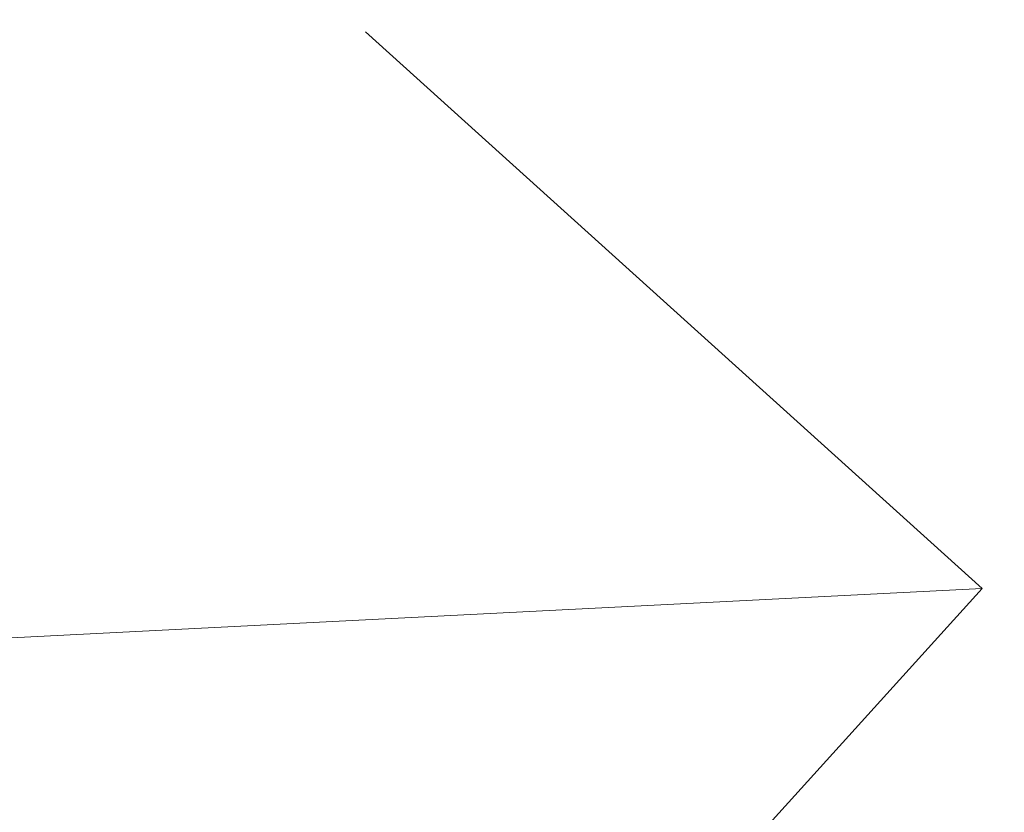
# Model space of a CAD drawing. Header units: millimetres. Extents: x 5980700 to 6194397, y -12939 to 2351883.
# Tile 76 of 124: x 6037165 to 6037307, y -2267 to -2153. Entities that reach past the tile are written whole.
import ezdxf

# ---------------------------------------------------------------- set-up
doc = ezdxf.new("R2010")
doc.units = ezdxf.units.MM
for name, color, linetype, lineweight in [('A-DETL-THIN', 151, 'Continuous', 9), ('P-SANR-FIXT', 6, 'Continuous', 9), ('Q-CASE', 31, 'Continuous', 9)]:
    doc.layers.add(name, color=color, linetype=linetype, lineweight=lineweight)

# ---------------------------------------------------------------- blocks, each defined once
blk = doc.blocks.new('Componentes de gabinete 9 - Componentes de gabinete 10-3871332-PLANTA DE CAIMENTO DE PISOS - TÉRREO')
at = {"layer": 'Q-CASE', "color": 133, "lineweight": 5}
for points, knots in [([(-3360.60027506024, -2223.341032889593), (-3360.60027506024, -2200.634047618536), (-3351.59601661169, -2166.481287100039), (-3321.739527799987, -2124.738962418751), (-3290.968224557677, -2096.743737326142), (-3252.848764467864, -2073.395573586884), (-3208.859114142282, -2055.852852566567), (-3160.790436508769, -2044.975492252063), (-3114.378542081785, -2041.565815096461), (-3084.685424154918, -2043.258673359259), (-3071.873693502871, -2044.724273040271)], [0, 0, 0, 0, 0.3926990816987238, 0.5890486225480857, 0.7853981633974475, 0.9817477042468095, 1.178097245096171, 1.374446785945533, 1.570796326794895, 1.723170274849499, 1.723170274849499, 1.723170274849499, 1.723170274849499]), ([(-2860.667938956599, -2223.341032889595), (-2860.667938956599, -2246.048018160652), (-2869.672197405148, -2280.200778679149), (-2899.528686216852, -2321.943103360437), (-2930.299989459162, -2349.938328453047), (-2968.419449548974, -2373.286492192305), (-3012.409099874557, -2390.82921321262), (-3060.477777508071, -2401.706573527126), (-3110.634107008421, -2405.391337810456), (-3160.79043650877, -2401.706573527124), (-3208.859114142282, -2390.829213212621), (-3252.848764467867, -2373.286492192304), (-3290.968224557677, -2349.938328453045), (-3321.739527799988, -2321.943103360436), (-3351.596016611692, -2280.200778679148), (-3360.600275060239, -2246.048018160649), (-3360.60027506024, -2223.341032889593)], [-3.14159265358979, -3.14159265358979, -3.14159265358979, -3.14159265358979, -2.748893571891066, -2.552544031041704, -2.356194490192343, -2.159844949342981, -1.963495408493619, -1.767145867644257, -1.570796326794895, -1.374446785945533, -1.178097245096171, -0.9817477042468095, -0.7853981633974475, -0.5890486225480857, -0.3926990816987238, 0, 0, 0, 0])]:
    blk.add_open_spline(points, degree=3, knots=knots, dxfattribs=at)
blk = doc.blocks.new('Deca_Cuba de Embutir Universal Oval_L_37 - L_37_17_Branco Gelo GE17-3102699-PLANTA DE CAIMENTO DE PISOS - TÉRREO')
at = {"layer": 'P-SANR-FIXT', "color": 90, "lineweight": 5}
for points, knots in [([(38.7508036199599, 177.8194796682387), (34.54754881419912, 178.2965814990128), (26.03480169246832, 179.1032138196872), (13.14157257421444, 179.8284000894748), (-0.0001121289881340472, 180.0736605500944), (-13.14112405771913, 179.8284308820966), (-25.60058598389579, 179.1276033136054), (-37.44757654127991, 178.0282909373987), (-52.53989968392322, 176.1199207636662), (-67.45751990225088, 173.4712949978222), (-81.88559020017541, 170.1341858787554), (-96.1975194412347, 166.2871145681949), (-113.7195315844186, 160.571486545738), (-133.4974984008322, 152.4759765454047), (-149.2540249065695, 144.5623275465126), (-161.1881014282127, 137.6568931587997), (-172.5539843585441, 130.4356117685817), (-186.0096777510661, 120.6046998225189), (-198.1805707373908, 109.9407754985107), (-206.9657915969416, 101.0462082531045), (-215.2553353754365, 91.7778952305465), (-224.5382467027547, 79.66567800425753), (-233.6497721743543, 64.65930090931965), (-240.9310606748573, 48.86985488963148), (-246.1159766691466, 32.87857124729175), (-249.2309886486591, 16.62909343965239), (-249.9487605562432, 5.576945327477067), (-249.9661680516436, -8.541097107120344e-11)], [0.4504074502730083, 0.4504074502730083, 0.4504074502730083, 0.4504074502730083, 0.4666666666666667, 0.4833333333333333, 0.5, 0.5166666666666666, 0.5333333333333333, 0.5479166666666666, 0.5625, 0.5916666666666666, 0.60625, 0.6208333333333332, 0.6499999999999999, 0.6791666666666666, 0.7083333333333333, 0.7229166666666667, 0.7374999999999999, 0.7666666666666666, 0.7958333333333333, 0.8104166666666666, 0.825, 0.8541666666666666, 0.8833333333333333, 0.9125, 0.9416666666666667, 0.9708333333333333, 1, 1, 1, 1]), ([(-249.9661680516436, -8.541033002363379e-11), (-249.9462737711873, -6.373651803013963), (-249.0120068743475, -18.99355938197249), (-244.9629843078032, -37.46108720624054), (-239.2929150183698, -52.6657794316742), (-233.443969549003, -64.57105873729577), (-228.4618392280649, -73.24640232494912), (-222.841417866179, -81.7189064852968), (-216.5656575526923, -90.03681551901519), (-209.6999008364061, -98.10956802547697), (-202.3209972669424, -105.8505852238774), (-194.377377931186, -113.296163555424), (-185.8370916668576, -120.4928035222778), (-176.7905614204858, -127.3612064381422), (-167.3378583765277, -133.8283248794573), (-157.4180866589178, -139.9219055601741), (-146.9865604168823, -145.6826588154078), (-136.1546241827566, -151.0465540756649), (-125.0412526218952, -155.9571231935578), (-113.5788694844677, -160.4323892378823), (-101.7120111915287, -164.5054827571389), (-89.56807652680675, -168.13044252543), (-77.2797440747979, -171.2698468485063), (-64.77571085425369, -173.9312076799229), (-51.9921584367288, -176.1386276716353), (-39.06697626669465, -177.8662240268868), (-26.14073191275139, -179.0972557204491), (-13.14157257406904, -179.8284000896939), (0.000112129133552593, -180.0736605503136), (13.14112405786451, -179.8284308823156), (25.60058598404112, -179.1276033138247), (37.44757654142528, -178.0282909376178), (52.53989968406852, -176.1199207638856), (67.45751990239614, -173.4712949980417), (81.88559020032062, -170.1341858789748), (96.19751944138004, -166.2871145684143), (113.7195315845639, -160.5714865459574), (133.4974984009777, -152.4759765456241), (149.2540249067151, -144.562327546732), (161.1881014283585, -137.6568931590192), (172.5539843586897, -130.4356117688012), (186.0096777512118, -120.6046998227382), (198.1805707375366, -109.9407754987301), (206.9657915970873, -101.0462082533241), (215.2553353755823, -91.77789523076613), (224.5382467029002, -79.66567800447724), (233.6497721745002, -64.65930090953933), (240.9310606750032, -48.86985488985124), (246.1159766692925, -32.87857124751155), (249.230988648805, -16.62909343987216), (249.9487605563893, -5.57694532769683), (249.9661680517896, -1.343179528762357e-10)], [0, 0, 0, 0, 0.03333333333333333, 0.06666666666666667, 0.1, 0.1166666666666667, 0.1333333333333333, 0.15, 0.1666666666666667, 0.1833333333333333, 0.2, 0.2166666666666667, 0.2333333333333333, 0.25, 0.2666666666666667, 0.2833333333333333, 0.3, 0.3166666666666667, 0.3333333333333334, 0.35, 0.3666666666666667, 0.3833333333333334, 0.4, 0.4166666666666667, 0.4333333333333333, 0.45, 0.4666666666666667, 0.4833333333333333, 0.5, 0.5166666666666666, 0.5333333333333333, 0.5479166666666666, 0.5625, 0.5916666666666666, 0.60625, 0.6208333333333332, 0.6499999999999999, 0.6791666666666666, 0.7083333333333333, 0.7229166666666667, 0.7374999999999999, 0.7666666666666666, 0.7958333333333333, 0.8104166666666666, 0.825, 0.8541666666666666, 0.8833333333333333, 0.9125, 0.9416666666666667, 0.9708333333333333, 1, 1, 1, 1])]:
    blk.add_open_spline(points, degree=3, knots=knots, dxfattribs=at)
blk = doc.blocks.new('BE-PMSa-MOD-ARQ-CONEXAODOFUTURO-EX-000-R_rvt-1-PLANTA DE CAIMENTO DE PISOS - TÉRREO')
at = {"layer": 'P-SANR-FIXT', "color": 250, "lineweight": 5}
blk.add_blockref('Deca_Cuba de Embutir Universal Oval_L_37 - L_37_17_Branco Gelo GE17-3102699-PLANTA DE CAIMENTO DE PISOS - TÉRREO', (-3110.634122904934, -2223.341005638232), dxfattribs=at)
at = {"layer": 'Q-CASE', "color": 250, "lineweight": 5}
blk.add_blockref('Componentes de gabinete 9 - Componentes de gabinete 10-3871332-PLANTA DE CAIMENTO DE PISOS - TÉRREO', (-1.589655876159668e-05, 2.72512435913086e-05), dxfattribs=at)

msp = doc.modelspace()

# ---------------------------------------------------------------- linework, layer by layer
at = {"layer": 'A-DETL-THIN'}
for p, q in [((6037303.669824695, -2235.03229298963), (6037214.617639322, -2154.597796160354)), ((6037103.927854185, -2245.188336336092), (6037303.669824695, -2235.03229298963)), ((6037303.669824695, -2235.03229298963), (6037223.235327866, -2324.084478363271))]:
    msp.add_line(p, q, dxfattribs=at)

# ---------------------------------------------------------------- block references
at = {"lineweight": 5}
msp.add_blockref('BE-PMSa-MOD-ARQ-CONEXAODOFUTURO-EX-000-R_rvt-1-PLANTA DE CAIMENTO DE PISOS - TÉRREO', (6040474.816446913, 0), dxfattribs=at)

doc.saveas('drawing.dxf')
